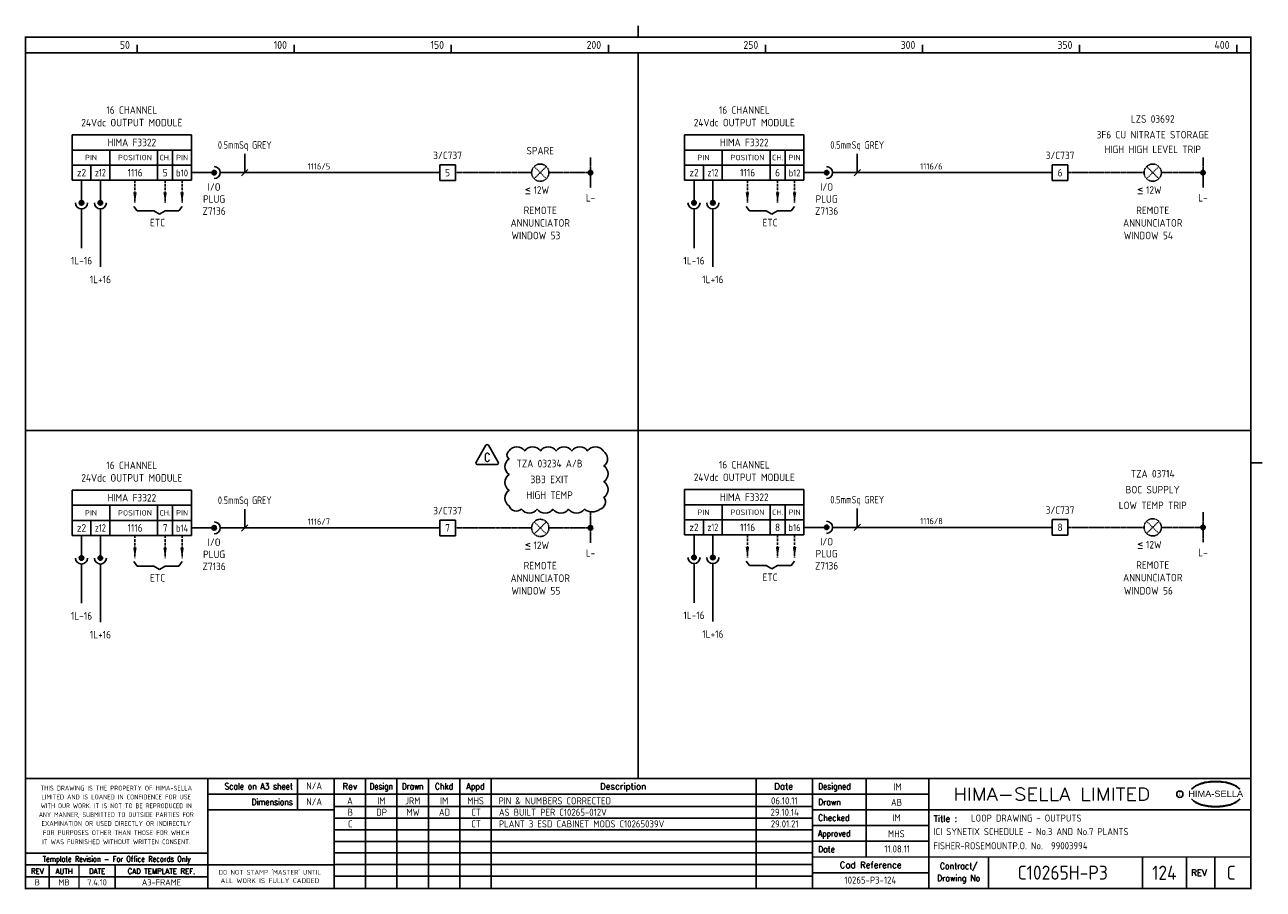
# Model space of a CAD drawing. Extents: x 14 to 408, y 0 to 275.
import ezdxf
from ezdxf.enums import TextEntityAlignment as Align

# ---------------------------------------------------------------- set-up
doc = ezdxf.new("R2010")
doc.units = 0
doc.header["$LTSCALE"] = 0.25
doc.header["$MEASUREMENT"] = 0
doc.linetypes.add('HIDDEN', pattern=[0.375, 0.25, -0.125])
doc.linetypes.add('HIDDEN2', pattern=[4.7625, 3.175, -1.5875])
doc.layers.get('0').update_dxf_attribs({"color": 41, "linetype": 'CONTINUOUS'})
for name, color, linetype in [('00-DRG_FRAME', 12, 'CONTINUOUS'), ('01-DRAW', 7, 'CONTINUOUS'), ('02-TEXT', 2, 'CONTINUOUS'), ('051-TEXT', 2, 'CONTINUOUS'), ('117', 7, 'CONTINUOUS'), ('117-TEXT', 2, 'CONTINUOUS')]:
    doc.layers.add(name, color=color, linetype=linetype)
doc.styles.add('ARIAL', font='arial.ttf', dxfattribs={"height": 2.5})
doc.styles.add('ISO', font='iso.shx')
doc.styles.add('ROMAND', font='ROMAND')
doc.styles.add('ROMANS', font='romans.shx')

# ---------------------------------------------------------------- blocks, each defined once
blk = doc.blocks.new('A3-REVA')
at = {"layer": '051-TEXT', "style": 'ISO'}
for tag, p in [('DESIGNED', (292.01, 31.7)), ('A', (117.73, 27.28)), ('DES', (127.73, 27.28)), ('DRN', (137.73, 27.28)), ('CHKD', (147.73, 27.28)), ('APPD', (157.73, 27.28)), ('DATE', (256, 27.28)), ('DRAWN', (291.72, 26.77)), ('CHECKED', (291.72, 21.89)), ('APPD', (291.65, 16.79)), ('DATE', (291.92, 11.96))]:
    blk.add_attdef(tag, text='', height=2.25, dxfattribs=at).set_placement(p, align=Align.CENTER)
blk.add_attdef('DESCRIPTION', (165.03, 27.28), '', height=2.25, dxfattribs=at)
blk = doc.blocks.new('A3-REVB')
at = {"layer": '051-TEXT', "style": 'ISO'}
for tag, p in [('A', (124.85, -20.36)), ('DES', (134.85, -20.36)), ('DRN', (144.85, -20.36)), ('CHKD', (154.85, -20.36)), ('APPD', (164.85, -20.36)), ('DATE', (263.12, -20.36))]:
    blk.add_attdef(tag, text='', height=2.25, dxfattribs=at).set_placement(p, align=Align.CENTER)
blk.add_attdef('DESCRIPTION', (172.15, -20.36), '', height=2.25, dxfattribs=at)
blk = doc.blocks.new('A3-TITLE')
at = {"layer": '051-TEXT', "style": 'ISO'}
blk.add_attdef('TITLE_1', (315.46, 21.78), '', height=2.25, dxfattribs=at)
for tag, p in [('DRGNO', (376.96, 3.24)), ('REV.', (398.2, 3.24))]:
    blk.add_attdef(tag, text='', height=4.5, dxfattribs=at).set_placement(p, align=Align.CENTER)
blk = doc.blocks.new('DOT')
for radius in [0.75, 0.65, 0.55, 0.45, 0.35, 0.25, 0.15, 0.05]:
    blk.add_circle((0, 0), radius)
blk = doc.blocks.new('A3-CONTRACT')
at = {"layer": '051-TEXT', "color": 41, "style": 'ISO'}
for tag, height, p in [('SCALE', 2.25, (106.71, 31.82)), ('DIMS', 2.25, (106.71, 26.8)), ('CAD-REF', 2.25, (283.73, 1.84)), ('CONTRACT', 4.5, (344.94, 3.1))]:
    blk.add_attdef(tag, text='', height=height, dxfattribs=at).set_placement(p, align=Align.CENTER)
for tag, p in [('TITLE_2', (303.86, 17.28)), ('TITLE_3', (303.79, 12.78))]:
    blk.add_attdef(tag, p, '', height=2.25, dxfattribs=at)
blk = doc.blocks.new('TRI-E')
at = {"layer": '01-DRAW'}
blk.add_lwpolyline([(-0.26, 2.55), (-2.34, -1.05, 0.57735), (-2.08, -1.5), (2.08, -1.5, 0.57735), (2.34, -1.05), (0.26, 2.55, 0.57735)], format="xyb", close=True, dxfattribs=at)
at = {"layer": '02-TEXT', "color": 2, "style": 'ROMANS', "width": 0.8}
blk.add_text('C', height=1.8, dxfattribs=at).set_placement((0, 0), align=Align.MIDDLE)

msp = doc.modelspace()

# ---------------------------------------------------------------- linework, layer by layer
at = {"layer": '00-DRG_FRAME'}
for p, q in [((50, 266.5), (50, 269)), ((100, 266.5), (100, 269)), ((150, 266.5), (150, 269)), ((200, 266.5), (200, 269)), ((250, 266.5), (250, 269)), ((300, 266.5), (300, 269)), ((350, 266.5), (350, 269)), ((400, 266.5), (400, 269)), ((101.01, 35.5), (101.01, 25.5)), ((122.7, 35.5), (122.7, 0.5)), ((132.7, 0.5), (132.7, 35.5)), ((142.7, 0.5), (142.7, 35.5)), ((152.7, 35.5), (152.7, 0.5)), ((162.7, 35.5), (162.7, 0.5)), ((247, 35.5), (247, 0.5)), ((282, 35.5), (282, 10.5)), ((265, 30.5), (302, 30.5)), ((265, 26.59), (112.7, 26.59)), ((302, 25.5), (265, 25.5)), ((265, 22.89), (112.7, 22.89)), ((265, 20.5), (302, 20.5)), ((265, 19.19), (112.7, 19.19)), ((265, 15.49), (112.7, 15.49)), ((302, 15.5), (265, 15.5)), ((265, 11.79), (112.7, 11.79)), ((265, 8.09), (112.7, 8.09)), ((321, 10.5), (321, 0.5)), ((370, 10.5), (370, 0.5)), ((384, 0.5), (384, 10.5)), ((393, 10.5), (393, 0.5)), ((72.5, 4.25), (14.5, 4.25)), ((265, 4.39), (112.7, 4.39)), ((302, 5.5), (265, 5.5))]:
    msp.add_line(p, q, dxfattribs=at)
at = {"layer": '00-DRG_FRAME', "const_width": 0.5}
for points in [[(209.5, 271.5), (209.5, 275.18)], [(209.5, 271.5), (209.5, 275.18)], [(14.5, 266.5), (404.5, 266.5)], [(209.5, 35.5), (209.5, 266.5)], [(14.5, 146.31), (404.5, 146.31)], [(404.5, 136), (408.18, 136)], [(404.5, 35.5), (14.5, 35.5)], [(72.5, 0.5), (72.5, 35.5)], [(112.7, 0.5), (112.7, 35.5)], [(265, 35.5), (265, 0.5)], [(302, 0.5), (302, 35.5)], [(265, 30.5), (72.5, 30.5)], [(112.7, 25.5), (72.5, 25.5)], [(404.5, 25.5), (302, 25.5)], [(14.5, 11.75), (72.5, 11.75)], [(14.5, 8), (72.5, 8)], [(22, 0.5), (22, 8)], [(31.5, 0.5), (31.5, 8)], [(43, 0.5), (43, 8)], [(112.7, 8), (72.5, 8)], [(265, 10.5), (404.5, 10.5)]]:
    msp.add_lwpolyline(points, dxfattribs=at)
msp.add_lwpolyline([(14.5, 0.5), (404.5, 0.5), (404.5, 271.5), (14.5, 271.5)], close=True, dxfattribs=at)
at = {"layer": '00-DRG_FRAME', "color": 3}
msp.add_circle((381.88, 30.5), 1, dxfattribs=at)
for centre, radius, start, end in [((390.6, 26.83), 7.24, 106.0532, 133.5024), ((390.88, 27.01), 7.3, 130.419, 136.057), ((390.11, 28.1), 5.98, 122.244, 131.6154), ((389.75, 28.78), 5.21, 111.8206, 122.8668), ((391.78, 24.7), 9.76, 107.5931, 113.9452), ((393.1, 18.5), 15.94, 89.2698, 106.3911), ((392.1, 23.52), 10.99, 96.0146, 107.3203), ((393.29, 16.31), 18.28, 92.8917, 97.3734), ((393.24, 18.86), 15.73, 89.7805, 93.1738), ((393.36, 18.86), 15.73, 86.8262, 90.2195), ((393.51, 18.5), 15.94, 73.6089, 90.7302), ((393.31, 16.31), 18.28, 82.6266, 87.1083), ((394.51, 23.52), 10.99, 72.6797, 83.9854), ((394.83, 24.7), 9.76, 66.0548, 72.4069), ((396, 26.83), 7.24, 46.4976, 73.9468), ((396.85, 28.78), 5.21, 57.1332, 68.1794), ((396.49, 28.1), 5.98, 48.3846, 57.756), ((395.73, 27.01), 7.3, 43.943, 49.581), ((390.88, 34.04), 7.3, 223.943, 229.581), ((390.6, 34.23), 7.24, 226.4976, 253.9468), ((390.11, 32.96), 5.98, 228.3846, 237.756), ((389.75, 32.28), 5.21, 237.1332, 248.1794), ((396, 34.23), 7.24, 286.0532, 313.5024), ((396.85, 32.28), 5.21, 291.8206, 302.8668), ((396.49, 32.96), 5.98, 302.244, 311.6154), ((395.73, 34.04), 7.3, 310.419, 316.057), ((391.78, 36.36), 9.76, 246.0548, 252.4069), ((393.1, 42.56), 15.94, 253.6089, 270.7302), ((392.1, 37.54), 10.99, 252.6797, 263.9854), ((393.29, 44.75), 18.28, 262.6266, 267.1083), ((393.24, 42.19), 15.73, 266.8262, 270.2195), ((393.51, 42.56), 15.94, 269.2698, 286.3911), ((393.36, 42.19), 15.73, 269.7805, 273.1738), ((393.31, 44.75), 18.28, 272.8917, 277.3734), ((394.51, 37.54), 10.99, 276.0146, 287.3203), ((394.83, 36.36), 9.76, 287.5931, 293.9452)]:
    msp.add_arc(centre, radius, start, end, dxfattribs=at)
at = {"layer": '01-DRAW', "color": 7}
msp.add_lwpolyline([(168.38, 139.76, -0.520567), (173.38, 139.76, -0.520567), (178.38, 139.76, -0.520567), (183.38, 139.76, -0.520567), (188.38, 139.76, -0.520567), (193.38, 139.76, -0.520567), (198.38, 139.76, -0.520567), (198.6, 134.98, -0.520567), (198.6, 129.98, -0.520567), (198.6, 124.98, -0.520567), (197.35, 121.23, -0.339781), (192.35, 121.23, -0.520567), (187.35, 121.23, -0.520567), (182.35, 121.23, -0.520567), (177.35, 121.23, -0.520567), (172.35, 121.23, -0.520567), (168.38, 122.26, -0.520567), (168.38, 127.26, -0.520567), (168.38, 132.26, -0.520567), (168.38, 137.26, -0.520567)], format="xyb", close=True, dxfattribs=at)
at = {"layer": '117'}
for p, q in [((29.32, 240.36), (29.32, 225.96)), ((67.32, 240.36), (29.32, 240.36)), ((67.32, 240.36), (67.32, 225.96)), ((224.26, 240.36), (224.26, 225.96)), ((262.26, 240.36), (224.26, 240.36)), ((262.26, 240.36), (262.26, 225.96)), ((67.32, 235.56), (29.32, 235.56)), ((41.32, 235.56), (41.32, 225.96)), ((56.52, 235.56), (56.52, 225.96)), ((61.32, 235.56), (61.32, 225.96)), ((262.26, 235.56), (224.26, 235.56)), ((236.26, 235.56), (236.26, 225.96)), ((251.46, 235.56), (251.46, 225.96)), ((256.26, 235.56), (256.26, 225.96)), ((67.32, 230.76), (29.32, 230.76)), ((35.32, 230.76), (35.32, 225.96)), ((146.32, 230.86), (146.32, 225.86)), ((151.32, 230.86), (146.32, 230.86)), ((151.32, 225.86), (151.32, 230.86)), ((262.26, 230.76), (224.26, 230.76)), ((230.26, 230.76), (230.26, 225.96)), ((341.26, 230.86), (341.26, 225.86)), ((346.26, 230.86), (341.26, 230.86)), ((346.26, 225.86), (346.26, 230.86)), ((67.32, 225.96), (29.32, 225.96)), ((32.32, 225.96), (32.32, 218.76)), ((38.32, 225.96), (38.32, 218.76)), ((67.32, 228.36), (74.52, 228.36)), ((76.44, 228.36), (146.32, 228.36)), ((151.32, 225.86), (146.32, 225.86)), ((262.26, 225.96), (224.26, 225.96)), ((227.26, 225.96), (227.26, 218.76)), ((233.26, 225.96), (233.26, 218.76)), ((262.26, 228.36), (269.46, 228.36)), ((271.38, 228.36), (341.26, 228.36)), ((346.26, 225.86), (341.26, 225.86)), ((32.32, 216.84), (32.32, 204.36)), ((38.32, 216.84), (38.32, 198.36)), ((48.92, 217.62), (50, 216.18)), ((64.32, 217.62), (63.24, 216.18)), ((227.26, 216.84), (227.26, 204.36)), ((233.26, 216.84), (233.26, 198.36)), ((243.86, 217.62), (244.94, 216.18)), ((259.26, 217.62), (258.18, 216.18)), ((50, 216.18), (55.32, 216.18)), ((55.32, 216.18), (57.12, 215.1)), ((58.92, 216.18), (57.12, 215.1)), ((63.24, 216.18), (58.92, 216.18)), ((244.94, 216.18), (250.26, 216.18)), ((250.26, 216.18), (252.06, 215.1)), ((253.86, 216.18), (252.06, 215.1)), ((258.18, 216.18), (253.86, 216.18)), ((67.32, 127.27), (29.32, 127.27)), ((29.32, 127.27), (29.32, 112.87)), ((67.32, 127.27), (67.32, 112.87)), ((262.26, 127.45), (224.26, 127.45)), ((224.26, 127.45), (224.26, 113.05)), ((262.26, 127.45), (262.26, 113.05)), ((67.32, 122.47), (29.32, 122.47)), ((41.32, 122.47), (41.32, 112.87)), ((56.52, 122.47), (56.52, 112.87)), ((61.32, 122.47), (61.32, 112.87)), ((262.26, 122.65), (224.26, 122.65)), ((236.26, 122.65), (236.26, 113.05)), ((251.46, 122.65), (251.46, 113.05)), ((256.26, 122.65), (256.26, 113.05)), ((67.32, 117.67), (29.32, 117.67)), ((35.32, 117.67), (35.32, 112.87)), ((67.32, 115.27), (74.52, 115.27)), ((76.44, 115.27), (146.32, 115.27)), ((146.32, 117.77), (146.32, 112.77)), ((151.32, 117.77), (146.32, 117.77)), ((151.32, 112.77), (151.32, 117.77)), ((262.26, 117.85), (224.26, 117.85)), ((230.26, 117.85), (230.26, 113.05)), ((262.26, 115.45), (269.46, 115.45)), ((271.38, 115.45), (341.26, 115.45)), ((346.26, 117.95), (341.26, 117.95)), ((341.26, 117.95), (341.26, 112.95)), ((346.26, 112.95), (346.26, 117.95)), ((67.32, 112.87), (29.32, 112.87)), ((32.32, 112.87), (32.32, 105.67)), ((38.32, 112.87), (38.32, 105.67)), ((151.32, 112.77), (146.32, 112.77)), ((262.26, 113.05), (224.26, 113.05)), ((227.26, 113.05), (227.26, 105.85)), ((233.26, 113.05), (233.26, 105.85)), ((346.26, 112.95), (341.26, 112.95)), ((32.32, 103.75), (32.32, 91.27)), ((38.32, 103.75), (38.32, 85.27)), ((48.92, 104.53), (50, 103.09)), ((50, 103.09), (55.32, 103.09)), ((55.32, 103.09), (57.12, 102.01)), ((58.92, 103.09), (57.12, 102.01)), ((63.24, 103.09), (58.92, 103.09)), ((64.32, 104.53), (63.24, 103.09)), ((227.26, 103.93), (227.26, 91.45)), ((233.26, 103.93), (233.26, 85.45)), ((243.86, 104.71), (244.94, 103.27)), ((244.94, 103.27), (250.26, 103.27)), ((250.26, 103.27), (252.06, 102.19)), ((253.86, 103.27), (252.06, 102.19)), ((258.18, 103.27), (253.86, 103.27)), ((259.26, 104.71), (258.18, 103.27))]:
    msp.add_line(p, q, dxfattribs=at)
at = {"layer": '117', "color": 3}
for p, q in [((84.27, 228.36), (84.27, 234.36)), ((279.21, 228.36), (279.21, 234.36)), ((83.27, 227.36), (85.27, 229.36)), ((278.21, 227.36), (280.21, 229.36)), ((84.27, 115.27), (84.27, 121.27)), ((279.21, 115.45), (279.21, 121.45)), ((83.27, 114.27), (85.27, 116.27)), ((278.21, 114.45), (280.21, 116.45))]:
    msp.add_line(p, q, dxfattribs=at)
at = {"layer": '117', "linetype": 'HIDDEN'}
for p, q in [((194.32, 233.16), (194.32, 223.56)), ((389.26, 233.16), (389.26, 223.56)), ((176.37, 226.42), (180.26, 230.31)), ((176.37, 230.31), (180.26, 226.42)), ((371.32, 230.31), (375.21, 226.42)), ((371.32, 226.42), (375.21, 230.31)), ((151.32, 228.36), (175.57, 228.36)), ((181.07, 228.36), (194.32, 228.36)), ((346.26, 228.36), (370.51, 228.36)), ((376.01, 228.36), (389.26, 228.36)), ((194.32, 120.07), (194.32, 110.47)), ((389.26, 120.25), (389.26, 110.65)), ((151.32, 115.27), (175.57, 115.27)), ((176.37, 117.21), (180.26, 113.32)), ((176.37, 113.32), (180.26, 117.21)), ((181.07, 115.27), (194.32, 115.27)), ((346.26, 115.45), (370.51, 115.45)), ((371.32, 113.5), (375.21, 117.39)), ((371.32, 117.39), (375.21, 113.5)), ((376.01, 115.45), (389.26, 115.45))]:
    msp.add_line(p, q, dxfattribs=at)
at = {"layer": '117', "linetype": 'HIDDEN2'}
for p, q in [((49.32, 225.96), (49.32, 218.76)), ((58.92, 225.96), (58.92, 218.76)), ((64.32, 225.96), (64.32, 218.76)), ((244.26, 225.96), (244.26, 218.76)), ((253.86, 225.96), (253.86, 218.76)), ((259.26, 225.96), (259.26, 218.76)), ((49.32, 112.87), (49.32, 105.67)), ((58.92, 112.87), (58.92, 105.67)), ((64.32, 112.87), (64.32, 105.67)), ((244.26, 113.05), (244.26, 105.85)), ((253.86, 113.05), (253.86, 105.85)), ((259.26, 113.05), (259.26, 105.85))]:
    msp.add_line(p, q, dxfattribs=at)
at = {"layer": '117'}
for centre, radius in [((74.52, 228.36), 0.72), ((74.52, 228.36), 0.624), ((74.52, 228.36), 0.528), ((74.52, 228.36), 0.432), ((74.52, 228.36), 0.336), ((269.46, 228.36), 0.72), ((269.46, 228.36), 0.624), ((269.46, 228.36), 0.528), ((269.46, 228.36), 0.432), ((269.46, 228.36), 0.336), ((74.52, 228.36), 0.24), ((74.52, 228.36), 0.144), ((74.52, 228.36), 0.048), ((269.46, 228.36), 0.24), ((269.46, 228.36), 0.144), ((269.46, 228.36), 0.048), ((32.32, 218.76), 0.72), ((32.32, 218.76), 0.624), ((32.32, 218.76), 0.528), ((32.32, 218.76), 0.432), ((32.32, 218.76), 0.336), ((32.32, 218.76), 0.24), ((32.32, 218.76), 0.144), ((32.32, 218.76), 0.048), ((38.32, 218.76), 0.72), ((38.32, 218.76), 0.624), ((38.32, 218.76), 0.528), ((38.32, 218.76), 0.432), ((38.32, 218.76), 0.336), ((38.32, 218.76), 0.24), ((38.32, 218.76), 0.144), ((38.32, 218.76), 0.048), ((227.26, 218.76), 0.72), ((227.26, 218.76), 0.624), ((227.26, 218.76), 0.528), ((227.26, 218.76), 0.432), ((227.26, 218.76), 0.336), ((227.26, 218.76), 0.24), ((227.26, 218.76), 0.144), ((227.26, 218.76), 0.048), ((233.26, 218.76), 0.72), ((233.26, 218.76), 0.624), ((233.26, 218.76), 0.528), ((233.26, 218.76), 0.432), ((233.26, 218.76), 0.336), ((233.26, 218.76), 0.24), ((233.26, 218.76), 0.144), ((233.26, 218.76), 0.048), ((74.52, 115.27), 0.72), ((74.52, 115.27), 0.624), ((74.52, 115.27), 0.528), ((74.52, 115.27), 0.432), ((74.52, 115.27), 0.336), ((74.52, 115.27), 0.24), ((74.52, 115.27), 0.144), ((74.52, 115.27), 0.048), ((269.46, 115.45), 0.72), ((269.46, 115.45), 0.624), ((269.46, 115.45), 0.528), ((269.46, 115.45), 0.432), ((269.46, 115.45), 0.336), ((269.46, 115.45), 0.24), ((269.46, 115.45), 0.144), ((269.46, 115.45), 0.048), ((227.26, 105.85), 0.72), ((227.26, 105.85), 0.624), ((233.26, 105.85), 0.72), ((233.26, 105.85), 0.624), ((32.32, 105.67), 0.72), ((32.32, 105.67), 0.624), ((32.32, 105.67), 0.528), ((32.32, 105.67), 0.432), ((32.32, 105.67), 0.336), ((32.32, 105.67), 0.24), ((32.32, 105.67), 0.144), ((32.32, 105.67), 0.048), ((38.32, 105.67), 0.72), ((38.32, 105.67), 0.624), ((38.32, 105.67), 0.528), ((38.32, 105.67), 0.432), ((38.32, 105.67), 0.336), ((38.32, 105.67), 0.24), ((38.32, 105.67), 0.144), ((38.32, 105.67), 0.048), ((227.26, 105.85), 0.528), ((227.26, 105.85), 0.432), ((227.26, 105.85), 0.336), ((227.26, 105.85), 0.24), ((227.26, 105.85), 0.144), ((227.26, 105.85), 0.048), ((233.26, 105.85), 0.528), ((233.26, 105.85), 0.432), ((233.26, 105.85), 0.336), ((233.26, 105.85), 0.24), ((233.26, 105.85), 0.144), ((233.26, 105.85), 0.048)]:
    msp.add_circle(centre, radius, dxfattribs=at)
at = {"layer": '117', "linetype": 'HIDDEN'}
for centre in [(178.32, 228.36), (373.26, 228.36), (178.32, 115.27), (373.26, 115.45)]:
    msp.add_circle(centre, 2.75, dxfattribs=at)
at = {"layer": '117'}
for centre, start, end in [((74.52, 228.36), 270, 90), ((269.46, 228.36), 270, 90), ((32.32, 218.76), 180, 0), ((38.32, 218.76), 180, 0), ((227.26, 218.76), 180, 0), ((233.26, 218.76), 180, 0), ((74.52, 115.27), 270, 90), ((269.46, 115.45), 270, 90), ((32.32, 105.67), 180, 0), ((38.32, 105.67), 180, 0), ((227.26, 105.85), 180, 0), ((233.26, 105.85), 180, 0)]:
    msp.add_arc(centre, 1.92, start, end, dxfattribs=at)
for points in [[(49.88, 222.12), (48.76, 222.12), (49.32, 218.76)], [(59.48, 222.12), (58.36, 222.12), (58.92, 218.76)], [(64.88, 222.12), (63.76, 222.12), (64.32, 218.76)], [(244.82, 222.12), (243.7, 222.12), (244.26, 218.76)], [(254.42, 222.12), (253.3, 222.12), (253.86, 218.76)], [(259.82, 222.12), (258.7, 222.12), (259.26, 218.76)], [(49.88, 109.03), (48.76, 109.03), (49.32, 105.67)], [(59.48, 109.03), (58.36, 109.03), (58.92, 105.67)], [(64.88, 109.03), (63.76, 109.03), (64.32, 105.67)], [(244.82, 109.21), (243.7, 109.21), (244.26, 105.85)], [(254.42, 109.21), (253.3, 109.21), (253.86, 105.85)], [(259.82, 109.21), (258.7, 109.21), (259.26, 105.85)]]:
    msp.add_solid(points, dxfattribs=at)

# ---------------------------------------------------------------- block references
at = {"layer": '00-DRG_FRAME', "color": 7, "lineweight": 211, "xscale": 1.510553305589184, "yscale": 1.510553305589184, "zscale": 1.510553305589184}
msp.add_blockref('TRI-E', (161.44, 137.74), dxfattribs=at)
at = {"layer": '00-DRG_FRAME'}
for name, p, values in [('A3-CONTRACT', (-0.35, 0.19), {'TITLE_2': 'ICI SYNETIX SCHEDULE - No.3 AND No.7 PLANTS', 'TITLE_3': 'FISHER-ROSEMOUNTP.O. No.  99003994', 'CAD-REF': '10265-P3-124', 'CONTRACT': 'C10265H-P3', 'SCALE': 'N/A', 'DIMS': 'N/A'}), ('A3-REVB', (-7, 43.98), {'A': 'B', 'DES': 'DP', 'DRN': 'MW', 'CHKD': 'AD', 'APPD': 'CT', 'DESCRIPTION': 'AS BUILT PER C10265-012V', 'DATE': '29.10.14'}), ('A3-TITLE', (0, 0), {'TITLE_1': 'LOOP DRAWING - OUTPUTS', 'DRGNO': '124', 'REV.': 'C'}), ('A3-REVB', (-7, 40.28), {'A': 'C', 'APPD': 'CT', 'DESCRIPTION': 'PLANT 3 ESD CABINET MODS C10265039V', 'DATE': '29.01.21'})]:
    msp.add_blockref(name, p, dxfattribs=at).add_auto_attribs(values)
ref = msp.add_blockref('A3-REVA', (0, 0), dxfattribs=at)
ref.add_attrib('A', 'A', dxfattribs={"layer": '051-TEXT', "height": 2.25, "style": 'ISO'}).set_placement((117.73, 27.28), align=Align.CENTER)
ref.add_attrib('DES', 'IM', dxfattribs={"layer": '051-TEXT', "height": 2.25, "style": 'ISO'}).set_placement((127.73, 27.28), align=Align.CENTER)
ref.add_attrib('DRN', 'JRM', dxfattribs={"layer": '051-TEXT', "height": 2.25, "style": 'ISO'}).set_placement((137.73, 27.28), align=Align.CENTER)
ref.add_attrib('CHKD', 'IM', dxfattribs={"layer": '051-TEXT', "height": 2.25, "style": 'ISO'}).set_placement((147.73, 27.28), align=Align.CENTER)
ref.add_attrib('APPD', 'MHS', dxfattribs={"layer": '051-TEXT', "height": 2.25, "style": 'ISO'}).set_placement((157.73, 27.28), align=Align.CENTER)
ref.add_attrib('DESCRIPTION', 'PIN & NUMBERS CORRECTED', (165.03, 27.28), dxfattribs={"layer": '051-TEXT', "height": 2.25, "style": 'ISO'})
ref.add_attrib('DATE', '06.10.11', dxfattribs={"layer": '051-TEXT', "height": 2.25, "style": 'ISO'}).set_placement((256, 27.28), align=Align.CENTER)
ref.add_attrib('DESIGNED', 'IM', dxfattribs={"layer": '051-TEXT', "height": 2.25, "style": 'ISO'}).set_placement((292.01, 31.7), align=Align.CENTER)
ref.add_attrib('DRAWN', 'AB', dxfattribs={"layer": '051-TEXT', "height": 2.25, "style": 'ISO'}).set_placement((291.72, 26.77), align=Align.CENTER)
ref.add_attrib('CHECKED', 'IM', dxfattribs={"layer": '051-TEXT', "height": 2.25, "style": 'ISO'}).set_placement((291.72, 21.89), align=Align.CENTER)
ref.add_attrib('APPD', 'MHS', dxfattribs={"layer": '051-TEXT', "height": 2.25, "style": 'ISO'}).set_placement((291.65, 16.79), align=Align.CENTER)
ref.add_attrib('DATE', '11.08.11', dxfattribs={"layer": '051-TEXT', "height": 2.25, "style": 'ISO'}).set_placement((291.92, 11.96), align=Align.CENTER)
at = {"layer": '117', "xscale": 0.9600000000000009, "yscale": 0.9600000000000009, "zscale": 0.9600000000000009}
for p in [(194.32, 228.36), (389.26, 228.36), (194.32, 115.27), (389.26, 115.45)]:
    msp.add_blockref('DOT', p, dxfattribs=at)

# ---------------------------------------------------------------- texts
at = {"layer": '00-DRG_FRAME', "style": 'ISO'}
for s, p in [('50', (47.69, 267.75)), ('100', (97.69, 267.75)), ('150', (147.69, 267.75)), ('200', (197.69, 267.75)), ('250', (247.69, 267.75)), ('300', (297.69, 267.75)), ('350', (347.69, 267.75)), ('400', (397.69, 267.75))]:
    msp.add_text(s, height=2.5, dxfattribs=at).set_placement(p, align=Align.RIGHT)
at = {"layer": '00-DRG_FRAME', "color": 3, "style": 'ISO'}
for s, width, p in [('THIS DRAWING IS THE PROPERTY OF HIMA-SELLA', 0.9, (43.36, 32.44)), ("DO NOT STAMP 'MASTER' UNTIL", 0.95, (92.25, 5.79))]:
    msp.add_text(s, height=1.53, dxfattribs=dict(at, width=width)).set_placement(p, align=Align.MIDDLE)
at = {"layer": '00-DRG_FRAME', "color": 4, "style": 'ROMAND', "width": 0.87}
for s, p in [('Scale on A3 sheet', (99.54, 32)), ('Dimensions', (99.54, 27.01))]:
    msp.add_text(s, height=2, dxfattribs=at).set_placement(p, align=Align.RIGHT)
at = {"layer": '00-DRG_FRAME', "color": 4, "style": 'ROMAND'}
for s, p in [('Rev', (117.7, 32)), ('Description', (204.69, 32)), ('Date', (255.79, 32))]:
    msp.add_text(s, height=2, dxfattribs=at).set_placement(p, align=Align.CENTER)
for s, width, p in [('Design', 0.85, (127.7, 32)), ('Drawn', 0.85, (137.7, 32)), ('Chkd', 0.9, (147.7, 32)), ('Appd', 0.9, (157.7, 32))]:
    msp.add_text(s, height=2, dxfattribs=dict(at, width=width)).set_placement(p, align=Align.CENTER)
for s, width, p in [('Designed', 0.87, (266.75, 32)), ('Drawn', 0.9, (266.75, 27)), ('Checked', 0.9, (266.75, 22)), ('Approved', 0.85, (266.75, 17)), ('Date', 0.9, (266.75, 12))]:
    msp.add_text(s, height=2, dxfattribs=dict(at, width=width)).set_placement(p)
at = {"layer": '00-DRG_FRAME', "style": 'ROMAND', "width": 1.15}
msp.add_text('HIMA-SELLA LIMITED', height=4, dxfattribs=at).set_placement((341.1, 30.5), align=Align.MIDDLE)
at = {"layer": '00-DRG_FRAME', "style": 'ARIAL', "width": 1.05}
msp.add_text('HIMA-SELLA', height=2, dxfattribs=at).set_placement((393.3, 29.63), align=Align.CENTER)
at = {"layer": '00-DRG_FRAME', "color": 3, "style": 'ISO'}
for s, width, p in [('LIMITED AND IS LOANED IN CONFIDENCE FOR USE', 0.9, (43.36, 29.62)), ('WITH OUR WORK. IT IS NOT TO BE REPRODUCED IN', 0.87, (43.36, 26.81)), ('ANY MANNER, SUBMITTED TO OUTSIDE PARTIES FOR', 0.87, (43.36, 23.99)), ('EXAMINATION OR USED DIRECTLY OR INDIRECTLY', 0.9, (43.36, 21.18)), ('IT WAS FURNISHED WITHOUT WRITTEN CONSENT.', 0.9, (43.36, 15.35)), ('FOR PURPOSES OTHER THAN THOSE FOR WHICH', 0.9, (43.36, 18.27))]:
    msp.add_text(s, height=1.53, dxfattribs=dict(at, width=width)).set_placement(p, align=Align.MIDDLE_CENTER)
at = {"layer": '00-DRG_FRAME', "color": 3, "style": 'ISO', "width": 0.9}
msp.add_text('C', height=1, dxfattribs=at).set_placement((381.84, 30), align=Align.CENTER)
at = {"layer": '00-DRG_FRAME', "color": 4, "style": 'ROMAND'}
msp.add_text('Title :', height=2, dxfattribs=at).set_placement((303.5, 21.75))
for s, height, width, p in [('Template Revision - For Office Records Only', 1.8, 0.85, (43.5, 9.62)), ('Contract/', 2, 0.9, (311.5, 7.5)), ('REV', 1.8, 0.9, (18.25, 6)), ('AUTH', 1.8, 0.9, (26.75, 6)), ('DATE', 1.8, 0.9, (37.25, 6)), ('CAD TEMPLATE REF.', 1.8, 0.9, (57.75, 6)), ('Drawing No', 2, 0.9, (311.5, 3.5))]:
    msp.add_text(s, height=height, dxfattribs=dict(at, width=width)).set_placement(p, align=Align.MIDDLE)
for s, p in [('Cad Reference', (283.5, 8)), ('REV', (388, 5.5))]:
    msp.add_text(s, height=2, dxfattribs=at).set_placement(p, align=Align.MIDDLE)
at = {"layer": '00-DRG_FRAME', "color": 41, "style": 'ISO'}
for s, p in [('B', (18.25, 1.45)), ('MB', (26.75, 1.45)), ('7.4.10', (37.25, 1.45)), ('A3-FRAME', (57.75, 1.45))]:
    msp.add_text(s, height=2, dxfattribs=at).set_placement(p, align=Align.CENTER)
at = {"layer": '00-DRG_FRAME', "color": 3, "style": 'ISO'}
msp.add_text('ALL WORK IS FULLY CADDED', height=1.53, dxfattribs=at).set_placement((92.25, 2.98), align=Align.MIDDLE_CENTER)
at = {"layer": '117-TEXT', "style": 'ISO'}
for s, height, p in [('16 CHANNEL', 2.4, (48.32, 247.08)), ('16 CHANNEL', 2.4, (243.26, 247.08)), ('24Vdc OUTPUT MODULE', 2.4, (48.32, 243.08)), ('24Vdc OUTPUT MODULE', 2.4, (243.26, 243.08)), ('HIMA F3322', 2.4, (48.32, 236.76)), ('HIMA F3322', 2.4, (243.26, 236.76)), ('PIN', 1.728, (35.32, 232.3)), ('POSITION', 1.728, (49.32, 232.3)), ('CH.', 1.728, (58.92, 232.3)), ('PIN', 1.73, (64.32, 232.3)), ('PIN', 1.728, (230.26, 232.3)), ('POSITION', 1.728, (244.26, 232.3)), ('CH.', 1.728, (253.86, 232.3)), ('PIN', 1.73, (259.26, 232.3)), ('z2', 2.4, (32.32, 227.16)), ('1116', 2.4, (49.37, 227.16)), ('5', 2.4, (58.92, 227.16)), ('b10', 2.2, (64.32, 227.16)), ('z2', 2.4, (227.26, 227.16)), ('1116', 2.4, (244.32, 227.16)), ('6', 2.4, (253.86, 227.16)), ('b12', 2.2, (259.26, 227.16)), ('I/O', 2.4, (74.52, 222.6)), ('I/O', 2.4, (269.46, 222.6)), ('PLUG', 2.4, (74.52, 218.76)), ('PLUG', 2.4, (269.46, 218.76)), ('Z7136', 2.4, (74.52, 214.92)), ('Z7136', 2.4, (269.46, 214.92)), ('ETC', 2.4, (56.52, 211.26)), ('ETC', 2.4, (251.46, 211.26)), ('16 CHANNEL', 2.4, (48.32, 133.99)), ('16 CHANNEL', 2.4, (243.26, 134.17)), ('24Vdc OUTPUT MODULE', 2.4, (48.32, 129.99)), ('24Vdc OUTPUT MODULE', 2.4, (243.26, 130.17)), ('HIMA F3322', 2.4, (243.26, 123.85)), ('HIMA F3322', 2.4, (48.32, 123.67)), ('PIN', 1.728, (35.32, 119.2)), ('POSITION', 1.728, (49.32, 119.2)), ('CH.', 1.728, (58.92, 119.2)), ('PIN', 1.73, (64.32, 119.21)), ('PIN', 1.728, (230.26, 119.38)), ('POSITION', 1.728, (244.26, 119.38)), ('CH.', 1.728, (253.86, 119.38)), ('PIN', 1.73, (259.26, 119.39)), ('z2', 2.4, (32.32, 114.07)), ('1116', 2.4, (49.37, 114.07)), ('7', 2.4, (58.92, 114.07)), ('b14', 2.2, (64.32, 114.07)), ('z2', 2.4, (227.26, 114.25)), ('1116', 2.4, (244.32, 114.25)), ('8', 2.4, (253.86, 114.25)), ('b16', 2.2, (259.26, 114.25)), ('I/O', 2.4, (74.52, 109.51)), ('I/O', 2.4, (269.46, 109.69)), ('PLUG', 2.4, (74.52, 105.67)), ('PLUG', 2.4, (269.46, 105.85)), ('Z7136', 2.4, (74.52, 101.83)), ('Z7136', 2.4, (269.46, 102.01)), ('ETC', 2.4, (56.52, 98.17)), ('ETC', 2.4, (251.46, 98.35))]:
    msp.add_text(s, height=height, dxfattribs=at).set_placement(p, align=Align.CENTER)
for s, p in [('LZS 03692', (373.26, 245.43)), ('3F6 CU NITRATE STORAGE', (373.26, 240.43)), ('SPARE', (178.32, 235.36)), ('HIGH HIGH LEVEL TRIP', (373.26, 235.77)), ('3/C737', (148.82, 233.86)), ('3/C737', (343.76, 233.86)), ('5', (148.82, 228.36)), ('6', (343.76, 228.36)), ('L-', (194.32, 220.36)), ('L-', (389.26, 220.36)), ('REMOTE', (178.32, 216.36)), ('REMOTE', (373.26, 216.36)), ('ANNUNCIATOR', (178.32, 212.36)), ('ANNUNCIATOR', (373.26, 212.36)), ('WINDOW 53', (176.93, 208.35)), ('WINDOW 54', (371.87, 208.35)), ('1L-16', (32.32, 200.36)), ('1L-16', (227.26, 200.36)), ('1L+16', (38.32, 194.36)), ('1L+16', (233.26, 194.36)), ('TZA 03234 A/B', (181.28, 135.76)), ('TZA 03714', (373.26, 132.51)), ('3B3 EXIT', (181.28, 130.7)), ('HIGH TEMP', (181.28, 125.7)), ('BOC SUPPLY', (373.26, 127.45)), ('3/C737', (148.82, 120.77)), ('3/C737', (343.76, 120.95)), ('LOW TEMP TRIP', (373.26, 122.45)), ('7', (148.82, 115.27)), ('8', (343.76, 115.45)), ('L-', (194.32, 107.27)), ('L-', (389.26, 107.45)), ('REMOTE', (178.32, 103.27)), ('REMOTE', (373.26, 103.45)), ('ANNUNCIATOR', (178.32, 99.27)), ('ANNUNCIATOR', (373.26, 99.45)), ('WINDOW 55', (176.93, 95.26)), ('WINDOW 56', (371.87, 95.26)), ('1L-16', (32.32, 87.27)), ('1L-16', (227.26, 87.45)), ('1L+16', (38.32, 81.27)), ('1L+16', (233.26, 81.45))]:
    msp.add_text(s, height=2.4, dxfattribs=at).set_placement(p, align=Align.MIDDLE)
for s, width, p in [('0.5mmSq GREY', 0.85, (84.27, 235.97)), ('0.5mmSq GREY', 0.85, (279.21, 235.97)), ('z12', 0.8, (38.32, 227.16)), ('z12', 0.8, (233.26, 227.16)), ('0.5mmSq GREY', 0.85, (84.27, 122.88)), ('0.5mmSq GREY', 0.85, (279.21, 123.06)), ('z12', 0.8, (38.32, 114.07)), ('z12', 0.8, (233.26, 114.25))]:
    msp.add_text(s, height=2.4, dxfattribs=dict(at, width=width)).set_placement(p, align=Align.CENTER)
at = {"layer": '117-TEXT', "color": 3, "style": 'ISO'}
for s, p in [('1116/5', (104.32, 230.36)), ('1116/6', (299.26, 230.36)), ('1116/7', (104.32, 117.27)), ('1116/8', (299.26, 117.45))]:
    msp.add_text(s, height=2, dxfattribs=at).set_placement(p, align=Align.MIDDLE_LEFT)
at = {"layer": '117-TEXT', "style": 'ISO'}
for s, height, p in [('<', 3.36, (173.32, 221.63)), ('-', 3.36, (173.32, 220.27)), ('12W', 2.4, (176.18, 221.62)), ('<', 3.36, (368.26, 221.63)), ('-', 3.36, (368.26, 220.27)), ('12W', 2.4, (371.12, 221.62)), ('<', 3.36, (173.32, 108.54)), ('12W', 2.4, (176.18, 108.53)), ('<', 3.36, (368.26, 108.72)), ('12W', 2.4, (371.12, 108.71)), ('-', 3.36, (173.32, 107.18)), ('-', 3.36, (368.26, 107.36))]:
    msp.add_text(s, height=height, dxfattribs=at).set_placement(p)

doc.saveas('drawing.dxf')
